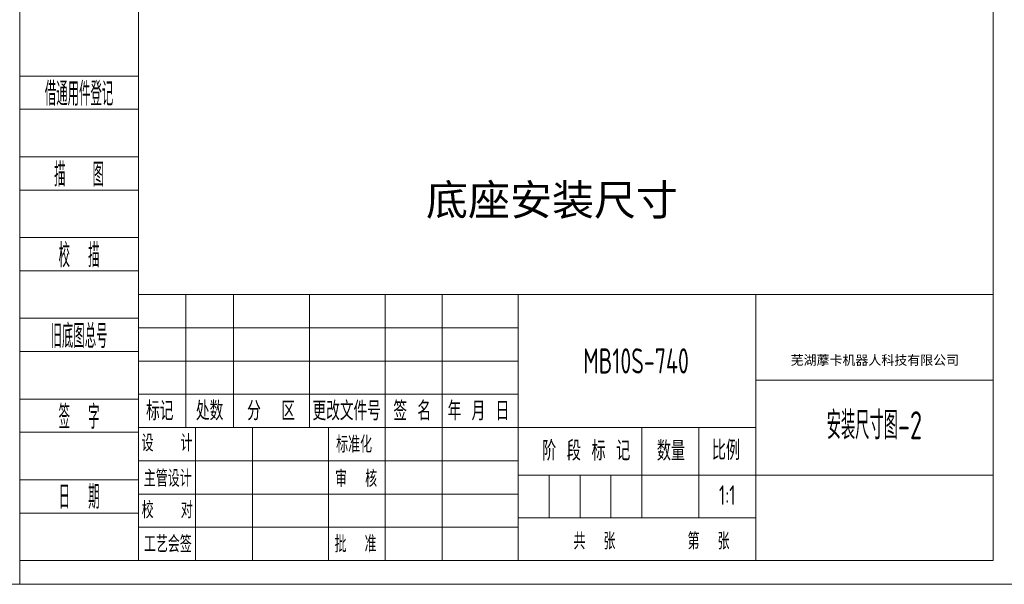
# Model space of a CAD drawing. Header units: millimetres. Extents: x -7686 to -856, y -458 to 6140.
# Tile 61 of 102: x -4604 to -4022, y 1803 to 2137. Entities that reach past the tile are written whole.
import ezdxf
from ezdxf.enums import TextEntityAlignment as Align

# ---------------------------------------------------------------- set-up
doc = ezdxf.new("R2010")
doc.units = ezdxf.units.MM
doc.header["$LTSCALE"] = 5
for name, color, linetype, lineweight in [('1轮廓实线层', 7, 'Continuous', 18), ('2细线层', 4, 'Continuous', 13), ('6文字层', 3, 'Continuous', 13), ('L2', 6, 'Continuous', 13), ('图框层', 7, 'Continuous', 18)]:
    doc.layers.add(name, color=color, linetype=linetype, lineweight=lineweight)
doc.styles.add('PC_TEXTSTYLE', font='ISOCP.SHX', dxfattribs={"width": 0.707, "bigfont": 'GBCBIG.SHX'})
doc.styles.add('仿宋体', font='txt')
doc.styles.add('标准汉字', font='gbenor.shx', dxfattribs={"bigfont": 'gbcbig.shx'})

# ---------------------------------------------------------------- blocks, each defined once
blk = doc.blocks.new('ZwmFrameMain_A4^_^无分区图框^_^portrait')
at = {"layer": '2细线层'}
for p in [(185, 292), (-25, -5)]:
    blk.add_line(p, (185, -5), dxfattribs=at)
blk = doc.blocks.new('ZwmFrameMain_2_A4^_^无分区图框^_^portrait')
at = {"layer": '1轮廓实线层'}
for p, q in [((0, 0), (0, 287)), ((180, 287), (180, 0)), ((0, 0), (180, 0))]:
    blk.add_line(p, q, dxfattribs=at)
at = {"layer": '2细线层'}
for q in [(-25, 292), (185, -5)]:
    blk.add_line((-25, -5), q, dxfattribs=at)
blk = doc.blocks.new('ZwmFrameMain_2_纵向标题栏')
at = {"layer": '1轮廓实线层'}
for p, q in [((-180, 56), (0, 56)), ((-180, 0), (-180, 56))]:
    blk.add_line(p, q, dxfattribs=at)
at = {"layer": '2细线层', "color": 6, "linetype": 'Continuous'}
for p, q in [((-170, 28), (-170, 56)), ((-160, 28), (-160, 56)), ((-144, 28), (-144, 56)), ((-128, 0), (-128, 56)), ((-128, 28), (-128, 56)), ((-116, 0), (-116, 56)), ((-100, 0), (-100, 56)), ((-50, 0), (-50, 56)), ((-180, 49), (-100, 49)), ((-180, 42), (-100, 42)), ((-50, 38), (0, 38)), ((-180, 35), (-100, 35)), ((-180, 28), (-50, 28)), ((-168, 0), (-168, 28)), ((-156, 0), (-156, 28)), ((-74, 9), (-74, 28)), ((-62, 9), (-62, 28)), ((-180, 21), (-100, 21)), ((-100, 18), (0, 18)), ((-93.5, 9), (-93.5, 18)), ((-87, 9), (-87, 18)), ((-80.5, 9), (-80.5, 18)), ((-180, 14), (-100, 14)), ((-100, 9), (-50, 9)), ((-180, 7), (-100, 7))]:
    blk.add_line(p, q, dxfattribs=at)
at = {"layer": 'L2', "linetype": 'Continuous'}
blk.add_line((-140, 0), (-140, 28), dxfattribs=at)
at = {"layer": '6文字层', "color": 4, "linetype": 'Continuous', "insert": (-24.91, 42.09), "char_height": 2, "width": 55.1899, "attachment_point": 5, "style": '仿宋体'}
blk.add_mtext('芜湖藦卡机器人科技有限公司', dxfattribs=at)
at = {"layer": '6文字层', "color": 6, "style": '标准汉字'}
for s, insert, char_height, width, attachment_point in [('标记', (-175.5, 31.5), 4, 11.65, 5), ('处数', (-165.01, 31.5), 4, 11.45, 5), ('分  区', (-152.04, 31.5), 4, 19.1643, 5), ('更改文件号', (-136.14, 31.5), 4, 29.3, 5), ('签 名', (-122.34, 31.5), 4, 14.8571, 5), ('年 月 日', (-108.39, 31.5), 4, 23.9643, 5), ('设   计', (-173.97, 24.73), 3.5, 20.0562, 5), ('标准化', (-134.58, 24.45), 3.5, 15.4875, 5), ('阶 段 标 记', (-94.98, 21.04), 4.118, 30.425, 7), ('数量', (-70.82, 21), 4.118, 10.0187, 7), ('比例', (-59.23, 21.15), 4.118, 9.4062, 7), ('主管设计', (-173.82, 17.28), 3.5, 20.2125, 5), ('审  核', (-134.15, 17.23), 3.5, 16.4625, 5), ('校   对', (-173.93, 10.64), 3.5, 20.3187, 5), ('共  张        第  张', (-88.37, 2.32), 3.5, 60.8437, 7), ('工艺会签', (-173.8, 3.47), 3.5, 20.3, 5), ('批  准', (-134.27, 3.47), 3.5, 16.5937, 5)]:
    blk.add_mtext(s, dxfattribs=dict(at, insert=insert, char_height=char_height, width=width, attachment_point=attachment_point))
at = {"layer": '6文字层', "color": 4, "style": 'PC_TEXTSTYLE', "flags": 8}
for tag, height, width, p, p2 in [('产品名称或材料标记', 5.29, 0.911854, (-90.89, 39.38), (-59.53, 39.38)), ('图样名称', 5.88, 2.846512, (-48.82, 25.54), (-1.18, 25.54)), ('图样代号', 5.88, 2.86875, (-48.82, 6.64), (-1.18, 6.64))]:
    blk.add_attdef(tag, text='', height=height, dxfattribs=dict(at, width=width)).set_placement(p, p2, align=Align.FIT)
at = {"layer": '6文字层', "color": 6, "style": 'PC_TEXTSTYLE', "width": 9.241641, "flags": 8}
blk.add_attdef('设计', text='', height=2.5, rotation=359.5768, dxfattribs=at).set_placement((-166.76, 23.52), (-157.52, 23.45), align=Align.FIT)
at = {"layer": '6文字层', "color": 6, "style": 'PC_TEXTSTYLE', "flags": 8}
for tag, height, width, p, p2 in [('审核', 2.5, 2.542374, (-166.6, 16.66), (-157.7, 16.66)), ('重量', 4.12, 1.685865, (-72.82, 11.88), (-63.18, 11.88)), ('比例', 4.12, 1.699352, (-60.82, 11.71), (-51.18, 11.71))]:
    blk.add_attdef(tag, text='', height=height, dxfattribs=dict(at, width=width)).set_placement(p, p2, align=Align.FIT)
blk = doc.blocks.new('ZwmFrameMain_2_附加栏')
at = {"layer": '2细线层'}
for p, q in [((-25, 102), (0, 102)), ((-25, 95), (0, 95)), ((-25, 85), (0, 85)), ((-25, 78), (0, 78)), ((-25, 68), (0, 68)), ((-25, 61), (0, 61)), ((-25, 51), (0, 51)), ((-25, 44), (0, 44)), ((-25, 34), (0, 34)), ((-25, 27), (0, 27)), ((-25, 17), (0, 17)), ((-25, 10), (0, 10)), ((-25, 0), (0, 0))]:
    blk.add_line(p, q, dxfattribs=at)
at = {"layer": '6文字层', "color": 3, "style": 'PC_TEXTSTYLE'}
for s, width, p in [('借通用件登记', 0.667, (-12.5, 98.5)), ('描   图', 0.6667, (-12.5, 81.5)), ('校  描', 0.667, (-12.5, 64.5)), ('旧底图总号', 0.667, (-12.5, 47.5)), ('签  字', 0.667, (-12.5, 30.5)), ('日  期', 0.667, (-12.49, 13.6))]:
    blk.add_text(s, height=5, dxfattribs=dict(at, width=width)).set_placement(p, align=Align.MIDDLE)
at = {"layer": '6文字层', "style": 'PC_TEXTSTYLE'}
for tag, width, p, p2 in [('借通用件登记', 0.671328, (-23.44, 86.36), (-1.25, 86.36)), ('描图', 2.120922, (-23.44, 69.36), (-1.25, 69.36)), ('校图', 2.149976, (-23.75, 52.06), (-1.25, 52.06)), ('旧底图总号', 0.761452, (-22.84, 35.67), (-1.86, 35.67)), ('签字', 2.026939, (-23.14, 18.37), (-1.56, 18.37)), ('日期', 1.89999, (-22.84, 1.37), (-2.17, 1.37))]:
    blk.add_attdef(tag, text='', height=5, dxfattribs=dict(at, width=width)).set_placement(p, p2, align=Align.FIT)

msp = doc.modelspace()

# ---------------------------------------------------------------- block references
at = {"layer": '图框层'}
for name, p, xscale, yscale, zscale in [('ZwmFrameMain_A4^_^无分区图框^_^portrait', (-7305.206, 1876.106), 14.6016, 14.6016, 14.6016), ('ZwmFrameMain_2_A4^_^无分区图框^_^portrait', (-4533.71, 1817.138), 2.808000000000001, 2.808000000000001, 2.808000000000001), ('ZwmFrameMain_2_附加栏', (-4533.71, 1817.138), 2.808000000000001, 2.808000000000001, 2.808000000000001)]:
    msp.add_blockref(name, p, dxfattribs=dict(at, xscale=xscale, yscale=yscale, zscale=zscale))
ref = msp.add_blockref('ZwmFrameMain_2_纵向标题栏', (-4028.27, 1817.138), dxfattribs=dict(at, xscale=2.808000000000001, yscale=2.808000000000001, zscale=2.808000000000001))
ref.add_attrib('比例', '1:1', dxfattribs={"layer": '6文字层', "color": 6, "height": 11.5624, "style": 'PC_TEXTSTYLE', "width": 0.707}).set_placement((-4185.518, 1850.012), align=Align.CENTER)
ref.add_attrib('图样名称', '安装尺寸图-2', dxfattribs={"layer": '6文字层', "color": 4, "height": 16.5176, "style": 'PC_TEXTSTYLE', "width": 0.707}).set_placement((-4098.47, 1888.863), align=Align.CENTER)
ref.add_attrib('产品名称或材料标记', 'MB10S-740', dxfattribs={"layer": '6文字层', "color": 4, "height": 14.8659, "style": 'PC_TEXTSTYLE', "width": 0.707}).set_placement((-4239.45, 1927.711), align=Align.CENTER)

# ---------------------------------------------------------------- texts
at = {"color": 1, "linetype": 'ByBlock', "insert": (-4363.604, 2039.457), "char_height": 18.2, "attachment_point": 1}
msp.add_mtext_dynamic_manual_height_columns('{\\fSimSun|b1|i0|c134|p2;\\C3;底座安装尺寸}', width=206.63901, gutter_width=21.167, heights=[0], dxfattribs=at)

doc.saveas('drawing.dxf')
